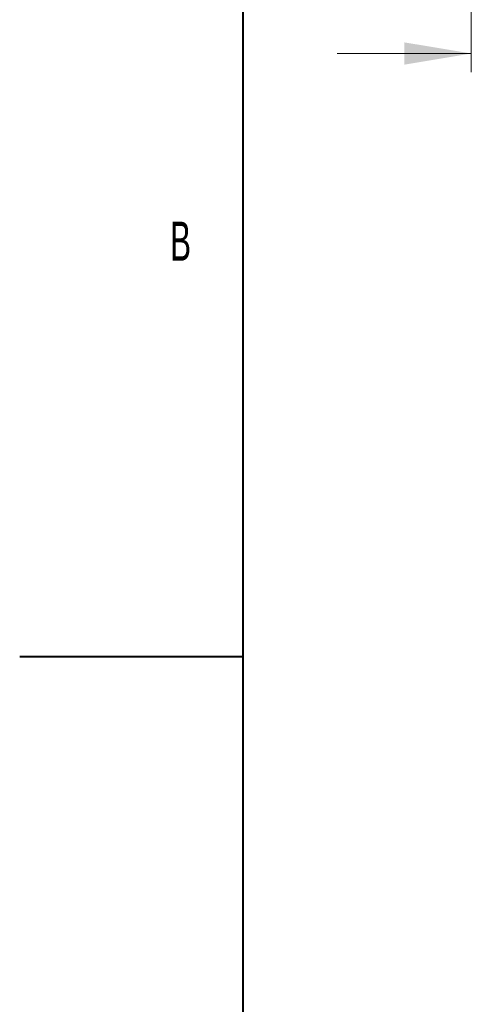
# Model space of a CAD drawing. Header units: millimetres. Extents: x 0 to 8410, y 0 to 5940.
# Tile 100 of 256: x 0 to 404, y 4143 to 5026. Entities that reach past the tile are written whole.
import ezdxf

# ---------------------------------------------------------------- set-up
doc = ezdxf.new("R2010")
doc.units = ezdxf.units.MM
doc.header["$LTSCALE"] = 10
doc.linetypes.add('CENTER', pattern=[10.16, 6.35, -1.27, 1.27, -1.27])
doc.styles.add('SLDTEXTSTYLE0', font='TXT', dxfattribs={"width": 0.605})

msp = doc.modelspace()

# ---------------------------------------------------------------- linework, layer by layer
at = {"color": 7, "linetype": 'Continuous', "lineweight": 40}
for p, q in [((200, 100), (200, 5840)), ((0, 4455), (200, 4455))]:
    msp.add_line(p, q, dxfattribs=at)
at = {"color": 7, "linetype": 'CENTER', "lineweight": 0}
msp.add_line((404.30505, 5550.256308), (404.30505, 4975.610431), dxfattribs=at)
at = {"color": 7, "linetype": 'Continuous', "lineweight": 0}
msp.add_line((284.30505, 4995.610431), (404.30505, 4995.610431), dxfattribs=at)
msp.add_solid([(404.30505, 4995.610431), (344.30505, 5005.610431), (344.30505, 4985.610431)], dxfattribs=at)

# ---------------------------------------------------------------- texts
at = {"color": 7, "linetype": 'Continuous', "lineweight": 0, "insert": (134.531017, 4844.906484), "char_height": 35, "attachment_point": 1, "style": 'SLDTEXTSTYLE0'}
msp.add_mtext('B', dxfattribs=at)

doc.saveas('drawing.dxf')
